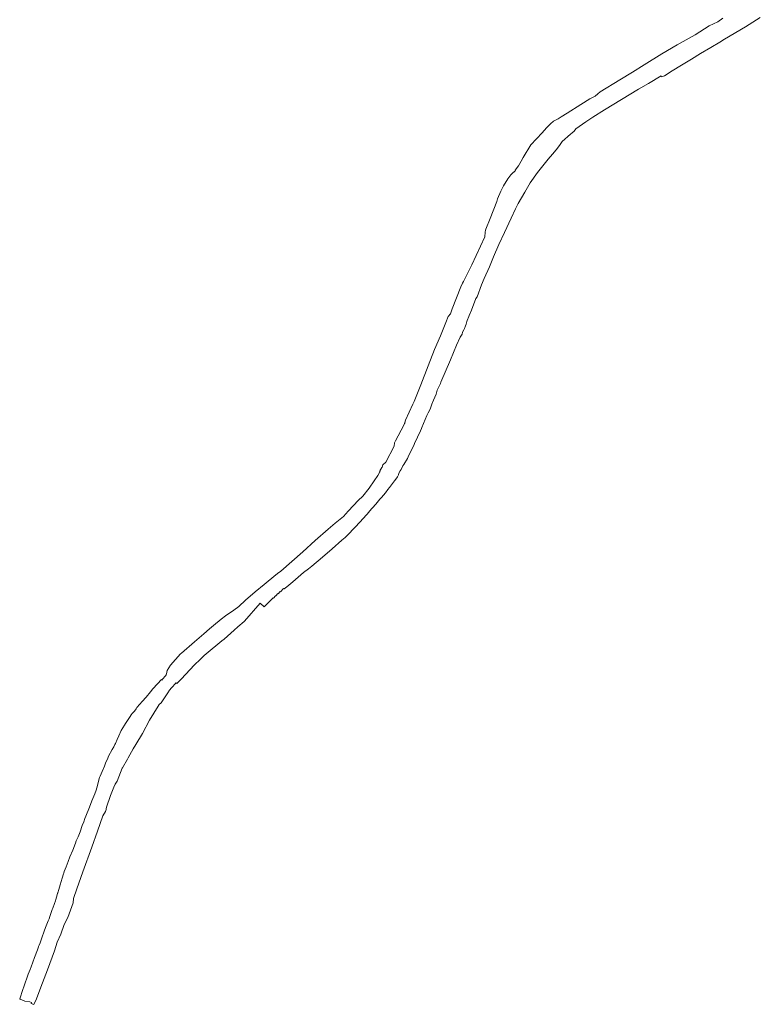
# Model space of a CAD drawing. Header units: metres. Extents: x 105376 to 107446, y 444190 to 447356.
# Tile 1 of 90: x 105376 to 106408, y 444190 to 445563. Entities that reach past the tile are written whole.
import ezdxf

# ---------------------------------------------------------------- set-up
doc = ezdxf.new("R2010")
doc.units = ezdxf.units.M
doc.header["$MEASUREMENT"] = 0
doc.layers.add('waterdeel vlak', color=4, linetype='Continuous', lineweight=0)

msp = doc.modelspace()

# ---------------------------------------------------------------- linework, layer by layer
at = {"layer": 'waterdeel vlak', "flags": 128}
msp.add_lwpolyline([(106408.1, 445565.8), (106387.3, 445552.9), (106358.3, 445535.8), (106351.6, 445531.4), (106339.2, 445524), (106324.8, 445515.8), (106312, 445507.7), (106298.4, 445499.5), (106285, 445491.6), (106274.4, 445484.8), (106270.5, 445483.3), (106269.8, 445484.8), (106252.2, 445474.1), (106238.1, 445466.1), (106190.9, 445437), (106174.4, 445426.8), (106164.9, 445420.6), (106151.1, 445410.8), (106148.5, 445407.7), (106145.8, 445405.1), (106143.7, 445403.4), (106131.8, 445392.9), (106128.1, 445387.4), (106123.5, 445381.6), (106118.4, 445375.5), (106112.4, 445368.3), (106104.9, 445359.1), (106097.5, 445349.7), (106087.4, 445335.6), (106079.8, 445322.2), (106075.1, 445314.4), (106070.5, 445306.4), (106066.6, 445299.1), (106060.9, 445286.3), (106051.3, 445266.1), (106043.7, 445249.3), (106036.2, 445232.3), (106030.6, 445218.2), (106023, 445201.8), (106019.6, 445192.9), (106013.4, 445176.6), (106011.7, 445173.9), (106005.3, 445157.9), (106002.1, 445150.4), (106001.6, 445149), (105999.6, 445143.5), (105999.1, 445141.9), (105998.1, 445138.3), (105997.2, 445136), (105995.7, 445132.1), (105995, 445130.5), (105993, 445127), (105992.3, 445124.5), (105989.6, 445120.1), (105984.6, 445109.1), (105976.2, 445088.5), (105962.9, 445057.5), (105962.3, 445055.3), (105959.7, 445050.7), (105957.8, 445046.2), (105956.1, 445040.7), (105954.4, 445036.4), (105952.4, 445032.2), (105950.3, 445026.5), (105947.7, 445019.9), (105945.2, 445014.7), (105943.2, 445010.7), (105936.1, 444994), (105935.9, 444992.6), (105934.4, 444989.7), (105926.2, 444971.7), (105925.5, 444970.2), (105917.4, 444953.2), (105916.2, 444951), (105911.2, 444942.3), (105909.9, 444940.7), (105909.8, 444940.5), (105907.3, 444935.7), (105906.2, 444933.5), (105904.2, 444930.3), (105903.7, 444928.3), (105902.1, 444925.5), (105899.9, 444922), (105898.2, 444919.9), (105895.2, 444915.9), (105891.2, 444910.6), (105889, 444907.8), (105885.4, 444903.2), (105879.9, 444896.5), (105877.9, 444894.2), (105872, 444887), (105863, 444876.9), (105863, 444876.9), (105862.6, 444876.4), (105854.9, 444867.7), (105843.9, 444855.7), (105831.6, 444843), (105829.3, 444840.9), (105824.7, 444836.9), (105811.4, 444824.7), (105797.9, 444813.4), (105782.9, 444800.9), (105778.1, 444797.2), (105771.2, 444791.8), (105756.2, 444778.8), (105747.9, 444772), (105744.2, 444768.9), (105743.4, 444769.5), (105739.4, 444764.8), (105738.8, 444765.2), (105736.1, 444762.1), (105735.6, 444762.4), (105732.8, 444759.2), (105732.3, 444759.5), (105729.6, 444756.2), (105729, 444756.6), (105716.2, 444744.1), (105710.8, 444748.9), (105688.9, 444724.2), (105688.4, 444723.7), (105679.9, 444716), (105674.7, 444711.4), (105660.7, 444699.1), (105657.6, 444696.5), (105651.8, 444691.9), (105641, 444683.2), (105632.6, 444676.2), (105627.5, 444671.2), (105619, 444662.6), (105601, 444643.7), (105594.7, 444636.9), (105593.4, 444637.9), (105592.4, 444636.7), (105588.2, 444631.8), (105587.4, 444630.8), (105584.4, 444627.5), (105582.2, 444624.1), (105572.9, 444610.1), (105570, 444607.9), (105568.4, 444605.5), (105556.7, 444585.7), (105546.6, 444567.2), (105537.6, 444552.1), (105533.8, 444545.7), (105526.7, 444533.2), (105526.1, 444531.6), (105518.8, 444519.5), (105518.4, 444518.9), (105511.5, 444500.6), (105508.7, 444496.4), (105506.7, 444492.3), (105502, 444480.8), (105496.8, 444464.5), (105495.6, 444459.6), (105495.4, 444458.7), (105491.4, 444452.3), (105483.9, 444431.1), (105476, 444408.8), (105463.8, 444374.1), (105455.1, 444350.4), (105450.7, 444337.1), (105450.1, 444330.9), (105442.8, 444310.5), (105437.8, 444301), (105432.9, 444287.6), (105427.9, 444276), (105425.9, 444270.4), (105423.9, 444263.9), (105414.4, 444237.8), (105405.1, 444213.6), (105399, 444197), (105395.5, 444189.5), (105391.7, 444190.9), (105391.9, 444192), (105389.5, 444192.8), (105382.8, 444194.1), (105376.3, 444196.5), (105375.6, 444197.3), (105380.1, 444210.1), (105381.3, 444213.9), (105387.6, 444231.4), (105390.2, 444238.3), (105391.5, 444241.7), (105396.3, 444254.9), (105400.4, 444265.5), (105402, 444269.9), (105401.9, 444270.3), (105402.5, 444272), (105404.1, 444275.5), (105405.1, 444278.1), (105405.8, 444280.9), (105410.2, 444292.8), (105412.7, 444299.1), (105415.3, 444306), (105416.6, 444308.9), (105417.7, 444312.1), (105419.1, 444316.2), (105420.1, 444318.9), (105421, 444321.6), (105421.7, 444323.6), (105424.1, 444330), (105425.3, 444333.9), (105426.1, 444335.9), (105427.1, 444339.2), (105427.8, 444342.2), (105428.5, 444344.7), (105428.6, 444345.1), (105430.1, 444349.8), (105432.1, 444356.2), (105435, 444365.7), (105436.7, 444371.4), (105437.1, 444372.6), (105437.8, 444374.7), (105440.3, 444381.3), (105443.3, 444388.8), (105445.7, 444395.1), (105449.6, 444404.5), (105453.4, 444414.4), (105454.4, 444417.4), (105457, 444423.3), (105459.7, 444430.2), (105462.9, 444438.9), (105464.9, 444444.2), (105466.6, 444448.8), (105468, 444452.1), (105473, 444464.7), (105476.3, 444473.2), (105480.1, 444483.1), (105482.1, 444488.4), (105483.9, 444494.7), (105486.1, 444502.8), (105487, 444505.9), (105487.8, 444507.7), (105490.6, 444514.5), (105493.7, 444521.5), (105495.4, 444525.9), (105498.4, 444533.1), (105499.6, 444535.6), (105504.5, 444545.1), (105506.6, 444548.8), (105508.3, 444552), (105509, 444553.5), (105511.4, 444559), (105513.6, 444564), (105516.9, 444571.5), (105521.5, 444579), (105523.1, 444581.3), (105525.8, 444585.2), (105530.3, 444592.4), (105530.4, 444592.7), (105533, 444595.6), (105535.5, 444598.5), (105537.9, 444601.6), (105539, 444603.4), (105543.1, 444608), (105546.5, 444611.9), (105551.8, 444618.2), (105557.9, 444625.6), (105561, 444629.4), (105567.9, 444636.7), (105573.1, 444642.4), (105573.7, 444641.9), (105574.6, 444642.9), (105578.8, 444647.9), (105579.6, 444648.9), (105579.6, 444648.8), (105580.3, 444650.4), (105581, 444655.3), (105583.6, 444659.1), (105585.9, 444662.4), (105599.6, 444678.5), (105601, 444679.4), (105619.3, 444695), (105632.1, 444706.2), (105640.4, 444713.5), (105645.6, 444718.1), (105656.5, 444726.9), (105662.3, 444731.3), (105674.2, 444739.3), (105681.2, 444744.5), (105690.4, 444753.5), (105704, 444765.1), (105716.6, 444775.2), (105721.9, 444779.7), (105735.2, 444790.5), (105739.5, 444793.6), (105770.3, 444820.9), (105787.3, 444836.4), (105805.5, 444852.4), (105815.2, 444860.7), (105826.8, 444869.8), (105833.5, 444877.3), (105847.7, 444892.7), (105849.5, 444894.3), (105852, 444896.7), (105853.8, 444898.5), (105862.8, 444909.5), (105869.6, 444919.9), (105874.7, 444927.2), (105876.6, 444930.6), (105877.4, 444932), (105878.1, 444933.2), (105877.6, 444933.5), (105880.4, 444938.3), (105880.7, 444938.7), (105881.8, 444941.9), (105885.9, 444945.6), (105897.7, 444968), (105898.3, 444972.7), (105899.4, 444975.4), (105911.2, 444997.5), (105912, 444999.8), (105912.1, 444999.7), (105912.8, 445001.1), (105912.6, 445001.2), (105913.4, 445004.4), (105923.7, 445026.5), (105925.6, 445030.5), (105935, 445053.6), (105945, 445080), (105953.9, 445102.7), (105962.3, 445121.9), (105969.7, 445140.6), (105972.9, 445148.8), (105972.9, 445148.9), (105976.1, 445152.9), (105978.7, 445159.7), (105990.4, 445190.2), (105993, 445195.5), (105994.3, 445198), (106005.8, 445220.8), (106024, 445260.2), (106024.7, 445266.4), (106024.9, 445269.2), (106025.6, 445270.9), (106031.4, 445285.6), (106040.8, 445309.3), (106041.7, 445313.3), (106046.3, 445323.9), (106050.1, 445331.2), (106056.3, 445341.1), (106060.1, 445346.6), (106060.4, 445346.7), (106063.9, 445350.5), (106064.7, 445350.3), (106066.6, 445352.7), (106066.4, 445353.2), (106071, 445359.3), (106074.7, 445365.6), (106077.5, 445370.9), (106088.4, 445388.2), (106103.9, 445405.3), (106109.9, 445412.3), (106115.5, 445417.7), (106120, 445421.2), (106123.4, 445423.4), (106126.2, 445424.7), (106130.3, 445427.3), (106138.7, 445432.8), (106158.1, 445444.8), (106170.4, 445452.4), (106178, 445456.4), (106181.4, 445459.6), (106184.8, 445462.5), (106212.4, 445479.2), (106230.1, 445489.8), (106246.4, 445500), (106270.8, 445515.3), (106292.2, 445527.7), (106317.2, 445541.8), (106337, 445554.4), (106348.8, 445559.9), (106355.9, 445565.2)], dxfattribs=at)

doc.saveas('drawing.dxf')
